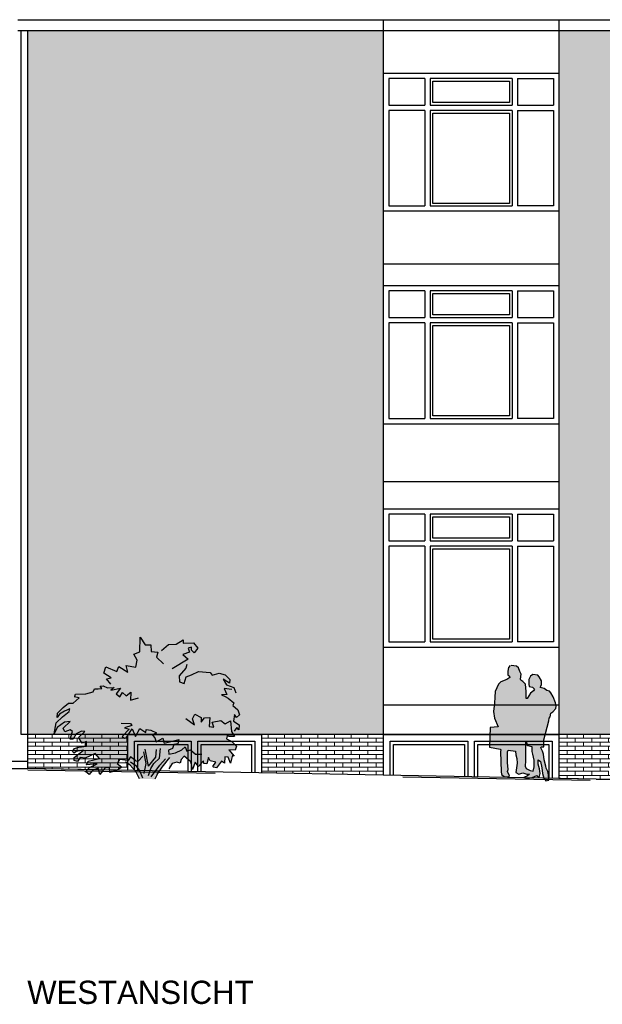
# Model space of a CAD drawing. Extents: x 2 to 315, y 0 to 17.
# Tile 61 of 69: x 264.54 to 273.31, y 0.3 to 15.13. Entities that reach past the tile are written whole.
import ezdxf

# ---------------------------------------------------------------- set-up
doc = ezdxf.new("R2010")
doc.units = 0
doc.header["$MEASUREMENT"] = 0
doc.linetypes.add('Strichlinie', pattern=[0.005644, 0.002822, -0.002822])
for name, color, linetype in [('West_Ansicht_3_P_ZE_SYMBOL', 7, 'Continuous'), ('West_Ansicht_3_P_ZE_TEXT', 7, 'Continuous'), ('West_Ansicht_3_R_NT_DACH', 7, 'Continuous'), ('West_Ansicht_3_R_NT_FENSTER', 7, 'Continuous'), ('West_Ansicht_3_R_NT_INNENWAND', 7, 'Continuous'), ('West_Ansicht_3_R_NT_TREPPE', 7, 'Continuous'), ('West_Ansicht_3_R_TR_BODEN', 7, 'Continuous'), ('West_Ansicht_3_R_TR_HIDDEN', 7, 'Continuous'), ('West_Ansicht_3_Schraffuren', 7, 'Continuous')]:
    doc.layers.add(name, color=color, linetype=linetype)
doc.styles.add('ERSTELLTER_STIL_1', font='txt')
doc.linetypes.add('Terrainlinie', pattern='A,0,[1,Bl.Nr. 2.0061.Shx,S=0.000793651,R=0,X=0,Y=-0.043301],-0.1,0', length=0.1)
pattern_1 = [(0, (306.52562, 4.80932), (0, 0.0625), []), (90, (306.52562, 4.80932), (-0.25, 0), [0.0625, -0.0625]), (90, (306.65062, 4.87182), (-0.25, 0), [0.0625, -0.0625])]
pattern_2 = [(0, (306.52562, 4.80932), (0, 0.0375), [0, -0.0375])]

msp = doc.modelspace()

# ---------------------------------------------------------------- hatches: boundary and pattern name
at = {"layer": 'West_Ansicht_3_P_ZE_SYMBOL', "linetype": 'Continuous', "lineweight": 18, "ltscale": 1000}
msp.add_hatch(color=9, dxfattribs=at).paths.add_polyline_path([(265.959, 5.07), (265.91, 5.12), (265.844, 5.2), (265.915, 5.215), (265.804, 5.288), (265.837, 5.382), (265.998, 5.313), (266.029, 5.386), (266.164, 5.299), (266.142, 5.4), (266.287, 5.378), (266.305, 5.484), (266.255, 5.574), (266.345, 5.607), (266.349, 5.829), (266.428, 5.715), (266.51, 5.712), (266.516, 5.614), (266.616, 5.601), (266.671, 5.628), (266.776, 5.716), (266.894, 5.723), (267, 5.788), (266.999, 5.738), (267.153, 5.742), (267.22, 5.662), (267.166, 5.593), (267.126, 5.633), (267.126, 5.68), (267.075, 5.665), (267.093, 5.6), (266.995, 5.567), (267.072, 5.495), (267.053, 5.418), (267.039, 5.36), (266.937, 5.248), (266.941, 5.156), (267.015, 5.132), (267.046, 5.233), (267.126, 5.262), (267.23, 5.31), (267.406, 5.295), (267.436, 5.257), (267.54, 5.285), (267.631, 5.26), (267.7, 5.191), (267.698, 5.137), (267.599, 5.196), (267.652, 5.111), (267.76, 5.068), (267.793, 4.991), (267.73, 5.04), (267.618, 5.055), (267.655, 4.966), (267.575, 4.959), (267.63, 4.936), (267.675, 4.908), (267.761, 4.837), (267.746, 4.797), (267.819, 4.733), (267.845, 4.657), (267.8, 4.62), (267.771, 4.663), (267.756, 4.563), (267.841, 4.507), (267.836, 4.435), (267.807, 4.466), (267.767, 4.413), (267.74, 4.384), (267.772, 4.334), (267.68, 4.334), (267.668, 4.369), (267.652, 4.298), (267.733, 4.258), (267.799, 4.186), (267.782, 4.127), (267.687, 4.129), (267.766, 4.036), (267.743, 4.05), (267.709, 3.931), (267.674, 4.023), (267.624, 4.028), (267.623, 3.932), (267.575, 3.961), (267.5, 3.861), (267.455, 3.868), (267.445, 3.88), (267.489, 3.945), (267.404, 3.964), (267.382, 4.014), (267.355, 3.919), (267.311, 3.926), (267.306, 3.966), (267.228, 3.88), (267.178, 3.945), (267.138, 3.834), (267.115, 3.949), (267.012, 4.034), (266.968, 3.985), (266.953, 3.932), (266.902, 3.945), (266.835, 3.923), (266.783, 3.846), (266.797, 4.016), (266.68, 3.871), (266.605, 3.761), (266.571, 3.689), (266.339, 3.692), (266.288, 3.806), (266.196, 3.904), (266.132, 3.945), (266.105, 3.978), (266.04, 3.984), (266.003, 3.927), (266.073, 3.87), (265.999, 3.822), (265.894, 3.789), (265.891, 3.858), (265.819, 3.857), (265.742, 3.762), (265.72, 3.853), (265.634, 3.818), (265.586, 3.759), (265.528, 3.806), (265.587, 3.864), (265.703, 3.918), (265.545, 3.907), (265.568, 3.962), (265.739, 4.002), (265.673, 4.078), (265.522, 4.007), (265.449, 4.016), (265.408, 3.955), (265.358, 3.971), (265.359, 4.014), (265.499, 4.126), (265.39, 4.104), (265.357, 4.083), (265.335, 4.104), (265.361, 4.151), (265.43, 4.169), (265.542, 4.185), (265.545, 4.257), (265.477, 4.232), (265.422, 4.318), (265.517, 4.405), (265.466, 4.412), (265.388, 4.372), (265.342, 4.293), (265.296, 4.291), (265.332, 4.405), (265.299, 4.434), (265.219, 4.401), (265.194, 4.456), (265.296, 4.558), (265.212, 4.55), (265.103, 4.467), (265.055, 4.371), (265.087, 4.539), (265.181, 4.63), (265.282, 4.708), (265.291, 4.75), (265.212, 4.714), (265.137, 4.67), (265.103, 4.619), (265.106, 4.685), (265.192, 4.77), (265.274, 4.834), (265.343, 4.834), (265.432, 4.915), (265.359, 4.93), (265.367, 4.939), (265.378, 4.968), (265.536, 4.974), (265.643, 5.005), (265.662, 5.052), (265.717, 5.048), (265.775, 5.054), (265.751, 5.091), (265.793, 5.093), (265.858, 5.066)], flags=0)
at = {"layer": 'West_Ansicht_3_P_ZE_SYMBOL', "linetype": 'Continuous', "lineweight": 13, "ltscale": 1000}
h = msp.add_hatch(color=7, dxfattribs=at)
h.paths.add_polyline_path([(271.934, 5.404), (271.921, 5.401), (271.894, 5.37), (271.885, 5.315), (271.886, 5.259), (271.908, 5.239), (271.915, 5.221), (271.87, 5.193), (271.781, 5.157), (271.742, 5.12), (271.696, 5.008), (271.687, 4.927), (271.684, 4.833), (271.671, 4.711), (271.682, 4.609), (271.74, 4.476), (271.617, 4.469), (271.607, 4.173), (271.768, 4.141), (271.779, 4.127), (271.774, 4.105), (271.78, 3.952), (271.785, 3.807), (271.79, 3.761), (271.828, 3.73), (271.897, 3.724), (271.908, 3.738), (271.882, 3.805), (271.889, 3.836), (271.882, 3.942), (271.881, 4.101), (271.888, 4.127), (272.002, 4.11), (272.005, 4.057), (272.022, 3.999), (272.025, 3.928), (272.014, 3.859), (272.006, 3.791), (272.051, 3.766), (272.11, 3.784), (272.173, 3.766), (272.209, 3.763), (272.183, 3.738), (272.124, 3.716), (272.17, 3.704), (272.249, 3.716), (272.322, 3.743), (272.355, 3.713), (272.372, 3.773), (272.36, 3.843), (272.341, 3.915), (272.34, 3.98), (272.378, 3.955), (272.395, 3.86), (272.405, 3.775), (272.427, 3.707), (272.455, 3.663), (272.5, 3.672), (272.499, 3.756), (272.485, 3.806), (272.464, 3.853), (272.458, 3.885), (272.434, 3.98), (272.424, 4.064), (272.406, 4.111), (272.381, 4.159), (272.389, 4.178), (272.427, 4.178), (272.428, 4.281), (272.501, 4.57), (272.505, 4.61), (272.524, 4.627), (272.53, 4.683), (272.562, 4.706), (272.608, 4.755), (272.613, 4.79), (272.601, 4.838), (272.565, 4.929), (272.534, 4.992), (272.512, 5.015), (272.473, 5.025), (272.432, 5.056), (272.37, 5.07), (272.38, 5.091), (272.39, 5.113), (272.394, 5.17), (272.358, 5.23), (272.334, 5.257), (272.261, 5.264), (272.227, 5.241), (272.201, 5.193), (272.203, 5.118), (272.207, 5.084), (272.254, 5.075), (272.288, 5.045), (272.272, 5.02), (272.227, 4.983), (272.175, 4.903), (272.161, 4.905), (272.161, 5.01), (272.158, 5.067), (272.15, 5.121), (272.113, 5.16), (272.079, 5.182), (272.075, 5.194), (272.086, 5.271), (272.066, 5.312), (272.046, 5.367), (272.014, 5.394)], flags=0)
h.paths.add_polyline_path([(272.28, 3.974), (272.282, 3.873), (272.265, 3.81), (272.223, 3.82), (272.163, 3.849), (272.145, 3.886), (272.15, 3.964), (272.152, 4.167), (272.15, 4.239), (272.15, 4.253), (272.171, 4.249), (272.181, 4.192), (272.252, 4.176), (272.253, 4.108), (272.261, 4.065)], flags=0)
at = {"layer": 'West_Ansicht_3_Schraffuren', "linetype": 'Continuous', "lineweight": 18, "ltscale": 1000}
h = msp.add_hatch(dxfattribs=at)
h.set_pattern_fill('Gips_0003', color=9, style=0, pattern_type=2)
h.set_pattern_definition(pattern_2)
h.paths.add_polyline_path([(270.016, 14.963), (264.661, 14.963), (264.661, 4.364), (270.016, 4.364)], flags=0)
h = msp.add_hatch(dxfattribs=at)
h.set_pattern_fill('Gips_0003', color=9, style=0, pattern_type=2)
h.set_pattern_definition(pattern_2)
h.paths.add_polyline_path([(272.651, 14.963), (272.651, 4.364), (273.581, 4.364), (273.581, 4.759), (274.998, 5.549), (274.998, 4.649), (275.251, 4.649), (275.251, 4.739), (275.201, 4.739), (275.201, 4.809), (275.201, 7.209), (274.601, 7.209), (274.601, 7.409), (277.691, 7.409), (277.691, 7.209), (277.641, 7.209), (277.641, 4.809), (277.641, 4.739), (277.591, 4.739), (277.591, 4.439), (277.591, 4.364), (279.546, 4.364), (279.546, 7.809), (279.026, 7.809), (279.026, 14.963)], flags=0)
h = msp.add_hatch(dxfattribs=at)
h.set_pattern_fill('MW_Verband__Läufer__DF_0003', color=9, style=0, pattern_type=2)
h.set_pattern_definition(pattern_1)
h.paths.add_polyline_path([(264.661, 3.849), (266.166, 3.821), (266.166, 4.364), (264.661, 4.364)], flags=0)
h = msp.add_hatch(dxfattribs=at)
h.set_pattern_fill('MW_Verband__Läufer__DF_0003', color=9, style=0, pattern_type=2)
h.set_pattern_definition(pattern_1)
h.paths.add_polyline_path([(268.176, 3.784), (270.016, 3.749), (270.016, 4.364), (268.176, 4.364)], flags=0)
h = msp.add_hatch(dxfattribs=at)
h.set_pattern_fill('MW_Verband__Läufer__DF_0003', color=9, style=0, pattern_type=2)
h.set_pattern_definition(pattern_1)
h.paths.add_polyline_path([(272.651, 3.7), (273.212, 3.689), (273.451, 3.689), (273.451, 3.779), (273.401, 3.779), (273.401, 3.849), (273.751, 3.849), (273.751, 3.939), (273.701, 3.939), (273.701, 4.009), (274.051, 4.009), (274.051, 4.099), (274.001, 4.099), (274.001, 4.169), (274.351, 4.169), (274.351, 4.259), (274.301, 4.259), (274.301, 4.329), (274.651, 4.329), (274.651, 4.364), (272.651, 4.364)], flags=0)

# ---------------------------------------------------------------- linework, layer by layer
at = {"layer": 'West_Ansicht_3_P_ZE_SYMBOL', "linetype": 'Continuous', "ltscale": 1000}
for p, q in [((266.345, 5.607), (266.349, 5.829)), ((266.349, 5.829), (266.428, 5.715)), ((266.894, 5.723), (267, 5.788)), ((267, 5.788), (266.999, 5.738)), ((266.428, 5.715), (266.51, 5.712)), ((266.51, 5.712), (266.516, 5.614)), ((266.671, 5.628), (266.776, 5.716)), ((266.776, 5.716), (266.894, 5.723)), ((266.999, 5.738), (267.153, 5.742)), ((267.126, 5.68), (267.075, 5.665)), ((267.075, 5.665), (267.093, 5.6)), ((267.126, 5.633), (267.126, 5.68)), ((267.153, 5.742), (267.22, 5.662)), ((267.22, 5.662), (267.166, 5.593)), ((266.255, 5.574), (266.345, 5.607)), ((266.305, 5.484), (266.255, 5.574)), ((266.516, 5.614), (266.616, 5.601)), ((266.616, 5.601), (266.599, 5.527)), ((266.599, 5.527), (266.701, 5.429)), ((267.072, 5.495), (266.832, 5.353)), ((267.093, 5.6), (266.995, 5.567)), ((266.995, 5.567), (267.072, 5.495)), ((267.166, 5.593), (267.126, 5.633)), ((265.804, 5.288), (265.837, 5.382)), ((265.837, 5.382), (265.998, 5.313)), ((265.998, 5.313), (266.029, 5.386)), ((266.029, 5.386), (266.164, 5.299)), ((266.164, 5.299), (266.142, 5.4)), ((266.142, 5.4), (266.287, 5.378)), ((266.287, 5.378), (266.305, 5.484)), ((267.039, 5.36), (266.937, 5.248)), ((267.053, 5.418), (267.039, 5.36)), ((271.894, 5.37), (271.885, 5.315)), ((271.921, 5.401), (271.894, 5.37)), ((272.014, 5.394), (271.934, 5.404)), ((272.046, 5.367), (272.014, 5.394)), ((272.066, 5.312), (272.046, 5.367)), ((265.915, 5.215), (265.804, 5.288)), ((265.844, 5.2), (265.915, 5.215)), ((265.91, 5.12), (265.844, 5.2)), ((266.937, 5.248), (266.941, 5.156)), ((267.015, 5.132), (267.046, 5.233)), ((267.046, 5.233), (267.126, 5.262)), ((267.126, 5.262), (267.23, 5.31)), ((267.23, 5.31), (267.406, 5.295)), ((267.406, 5.295), (267.436, 5.257)), ((267.436, 5.257), (267.54, 5.285)), ((267.54, 5.285), (267.631, 5.26)), ((267.698, 5.137), (267.599, 5.196)), ((267.599, 5.196), (267.652, 5.111)), ((267.631, 5.26), (267.7, 5.191)), ((267.7, 5.191), (267.698, 5.137)), ((271.87, 5.193), (271.781, 5.157)), ((271.915, 5.221), (271.87, 5.193)), ((271.885, 5.315), (271.886, 5.259)), ((271.886, 5.259), (271.908, 5.239)), ((271.908, 5.239), (271.915, 5.221)), ((272.086, 5.271), (272.066, 5.312)), ((272.075, 5.194), (272.086, 5.271)), ((272.079, 5.182), (272.075, 5.194)), ((272.227, 5.241), (272.201, 5.193)), ((272.201, 5.193), (272.203, 5.118)), ((272.261, 5.264), (272.227, 5.241)), ((272.334, 5.257), (272.261, 5.264)), ((272.358, 5.23), (272.334, 5.257)), ((272.394, 5.17), (272.358, 5.23)), ((265.643, 5.005), (265.662, 5.052)), ((265.662, 5.052), (265.717, 5.048)), ((265.717, 5.048), (265.775, 5.054)), ((265.751, 5.091), (265.793, 5.093)), ((265.775, 5.054), (265.751, 5.091)), ((265.793, 5.093), (265.858, 5.066)), ((265.858, 5.066), (265.959, 5.07)), ((265.959, 5.07), (265.91, 5.028)), ((265.91, 5.028), (266.055, 5.059)), ((266.055, 5.059), (265.989, 4.975)), ((266.941, 5.156), (267.015, 5.132)), ((267.73, 5.04), (267.618, 5.055)), ((267.618, 5.055), (267.655, 4.966)), ((267.652, 5.111), (267.76, 5.068)), ((267.76, 5.068), (267.793, 4.991)), ((271.742, 5.12), (271.696, 5.008)), ((271.781, 5.157), (271.742, 5.12)), ((272.113, 5.16), (272.079, 5.182)), ((272.15, 5.121), (272.113, 5.16)), ((272.158, 5.067), (272.15, 5.121)), ((272.161, 5.01), (272.158, 5.067)), ((272.203, 5.118), (272.207, 5.084)), ((272.207, 5.084), (272.254, 5.075)), ((272.254, 5.075), (272.288, 5.045)), ((272.288, 5.045), (272.272, 5.02)), ((272.37, 5.07), (272.38, 5.091)), ((272.432, 5.056), (272.37, 5.07)), ((272.38, 5.091), (272.39, 5.113)), ((272.39, 5.113), (272.394, 5.17)), ((272.473, 5.025), (272.432, 5.056)), ((265.343, 4.834), (265.432, 4.915)), ((265.432, 4.915), (265.359, 4.93)), ((265.367, 4.939), (265.378, 4.968)), ((265.378, 4.968), (265.536, 4.974)), ((265.536, 4.974), (265.643, 5.005)), ((265.989, 4.975), (266.044, 4.932)), ((266.044, 4.932), (266.087, 4.994)), ((266.087, 4.994), (266.141, 4.947)), ((266.141, 4.947), (266.211, 5.001)), ((266.211, 5.001), (266.207, 4.881)), ((266.207, 4.881), (266.327, 4.917)), ((267.655, 4.966), (267.575, 4.959)), ((267.575, 4.959), (267.63, 4.936)), ((267.63, 4.936), (267.675, 4.908)), ((267.675, 4.908), (267.761, 4.837)), ((271.687, 4.927), (271.684, 4.833)), ((271.696, 5.008), (271.687, 4.927)), ((272.161, 4.905), (272.161, 5.01)), ((272.175, 4.903), (272.161, 4.905)), ((272.227, 4.983), (272.175, 4.903)), ((272.272, 5.02), (272.227, 4.983)), ((272.512, 5.015), (272.473, 5.025)), ((272.534, 4.992), (272.512, 5.015)), ((272.565, 4.929), (272.534, 4.992)), ((272.601, 4.838), (272.565, 4.929)), ((265.106, 4.685), (265.192, 4.77)), ((265.192, 4.77), (265.274, 4.834)), ((265.291, 4.75), (265.212, 4.714)), ((265.274, 4.834), (265.343, 4.834)), ((265.282, 4.708), (265.291, 4.75)), ((267.761, 4.837), (267.746, 4.797)), ((267.746, 4.797), (267.819, 4.733)), ((271.684, 4.833), (271.671, 4.711)), ((272.562, 4.706), (272.608, 4.755)), ((272.613, 4.79), (272.601, 4.838)), ((272.608, 4.755), (272.613, 4.79)), ((265.087, 4.539), (265.181, 4.63)), ((265.103, 4.619), (265.106, 4.685)), ((265.137, 4.67), (265.103, 4.619)), ((265.212, 4.714), (265.137, 4.67)), ((265.181, 4.63), (265.282, 4.708)), ((267.041, 4.601), (267.17, 4.51)), ((267.137, 4.598), (267.175, 4.669)), ((267.17, 4.51), (267.137, 4.598)), ((267.175, 4.669), (267.267, 4.619)), ((267.267, 4.619), (267.27, 4.546)), ((267.27, 4.546), (267.318, 4.615)), ((267.318, 4.615), (267.402, 4.618)), ((267.402, 4.618), (267.389, 4.485)), ((267.771, 4.663), (267.756, 4.563)), ((267.8, 4.62), (267.771, 4.663)), ((267.845, 4.657), (267.8, 4.62)), ((267.819, 4.733), (267.845, 4.657)), ((271.671, 4.711), (271.682, 4.609)), ((271.682, 4.609), (271.74, 4.476)), ((272.501, 4.57), (272.505, 4.61)), ((272.505, 4.61), (272.524, 4.627)), ((272.524, 4.627), (272.53, 4.683)), ((272.53, 4.683), (272.562, 4.706)), ((265.055, 4.371), (265.087, 4.539)), ((265.103, 4.467), (265.055, 4.371)), ((265.212, 4.55), (265.103, 4.467)), ((265.194, 4.456), (265.296, 4.558)), ((265.219, 4.401), (265.194, 4.456)), ((265.296, 4.558), (265.212, 4.55)), ((266.065, 4.532), (266.204, 4.529)), ((266.228, 4.5), (266.114, 4.463)), ((266.114, 4.463), (266.185, 4.441)), ((266.204, 4.529), (266.228, 4.5)), ((266.28, 4.332), (266.345, 4.452)), ((266.345, 4.452), (266.435, 4.391)), ((267.389, 4.485), (267.462, 4.471)), ((267.433, 4.549), (267.563, 4.575)), ((267.462, 4.471), (267.433, 4.549)), ((267.563, 4.575), (267.63, 4.522)), ((267.63, 4.522), (267.709, 4.567)), ((267.709, 4.567), (267.725, 4.408)), ((267.756, 4.563), (267.841, 4.507)), ((267.807, 4.466), (267.767, 4.413)), ((267.836, 4.435), (267.807, 4.466)), ((267.841, 4.507), (267.836, 4.435)), ((271.617, 4.469), (271.607, 4.173)), ((271.74, 4.476), (271.617, 4.469)), ((272.428, 4.281), (272.501, 4.57)), ((265.299, 4.434), (265.219, 4.401)), ((265.296, 4.291), (265.332, 4.405)), ((265.332, 4.405), (265.299, 4.434)), ((265.388, 4.372), (265.342, 4.293)), ((265.466, 4.412), (265.388, 4.372)), ((265.422, 4.318), (265.517, 4.405)), ((265.477, 4.232), (265.422, 4.318)), ((265.517, 4.405), (265.466, 4.412)), ((266.185, 4.441), (266.08, 4.334)), ((266.08, 4.334), (266.113, 4.307)), ((266.113, 4.307), (266.142, 4.311)), ((266.142, 4.311), (266.233, 4.449)), ((266.233, 4.449), (266.28, 4.332)), ((266.435, 4.391), (266.441, 4.436)), ((266.441, 4.436), (266.51, 4.426)), ((266.51, 4.426), (266.596, 4.387)), ((266.596, 4.387), (266.538, 4.351)), ((266.538, 4.351), (266.573, 4.31)), ((266.573, 4.31), (266.592, 4.25)), ((266.592, 4.25), (266.694, 4.307)), ((266.694, 4.307), (266.712, 4.231)), ((267.668, 4.369), (267.652, 4.298)), ((267.68, 4.334), (267.668, 4.369)), ((267.772, 4.334), (267.68, 4.334)), ((267.725, 4.408), (267.772, 4.334)), ((265.342, 4.293), (265.296, 4.291)), ((265.361, 4.151), (265.43, 4.169)), ((265.43, 4.169), (265.542, 4.185)), ((265.545, 4.257), (265.477, 4.232)), ((265.542, 4.185), (265.545, 4.257)), ((266.712, 4.231), (266.934, 4.285)), ((266.857, 4.213), (266.839, 4.151)), ((266.919, 4.223), (266.857, 4.213)), ((266.934, 4.285), (266.919, 4.223)), ((266.977, 4.133), (267.03, 4.175)), ((267.03, 4.175), (267.056, 4.109)), ((267.652, 4.298), (267.733, 4.258)), ((267.733, 4.258), (267.799, 4.186)), ((267.799, 4.186), (267.782, 4.127)), ((271.607, 4.173), (271.768, 4.141)), ((272.15, 4.253), (272.15, 4.239)), ((272.171, 4.249), (272.15, 4.253)), ((272.15, 4.239), (272.152, 4.167)), ((272.152, 4.167), (272.15, 3.964)), ((272.181, 4.192), (272.171, 4.249)), ((272.252, 4.176), (272.181, 4.192)), ((272.253, 4.108), (272.252, 4.176)), ((272.381, 4.159), (272.389, 4.178)), ((272.406, 4.111), (272.381, 4.159)), ((272.389, 4.178), (272.427, 4.178)), ((272.427, 4.178), (272.428, 4.281)), ((265.335, 4.104), (265.361, 4.151)), ((265.357, 4.083), (265.335, 4.104)), ((265.39, 4.104), (265.357, 4.083)), ((265.358, 3.971), (265.359, 4.014)), ((265.359, 4.014), (265.499, 4.126)), ((265.499, 4.126), (265.39, 4.104)), ((265.449, 4.016), (265.408, 3.955)), ((265.522, 4.007), (265.449, 4.016)), ((265.673, 4.078), (265.522, 4.007)), ((265.739, 4.002), (265.673, 4.078)), ((266.207, 4.024), (266.171, 3.973)), ((266.285, 3.967), (266.207, 4.024)), ((266.32, 3.962), (266.389, 4.036)), ((266.401, 4.1), (266.435, 3.927)), ((266.475, 3.885), (266.429, 4.139)), ((266.475, 3.885), (266.585, 4.022)), ((266.559, 3.924), (266.641, 4.008)), ((266.585, 4.022), (266.596, 4.135)), ((266.641, 4.008), (266.655, 4.15)), ((266.68, 3.871), (266.797, 4.016)), ((266.839, 4.151), (266.778, 4.127)), ((266.778, 4.127), (266.785, 4.067)), ((266.785, 4.067), (266.882, 4.085)), ((266.882, 4.085), (266.977, 4.133)), ((267.012, 4.034), (266.968, 3.985)), ((267.115, 3.949), (267.012, 4.034)), ((267.056, 4.109), (267.111, 4.133)), ((267.111, 4.133), (267.184, 4.064)), ((267.184, 4.064), (267.279, 4.064)), ((267.382, 4.014), (267.355, 3.919)), ((267.404, 3.964), (267.382, 4.014)), ((267.624, 4.028), (267.623, 3.932)), ((267.674, 4.023), (267.624, 4.028)), ((267.709, 3.931), (267.674, 4.023)), ((267.782, 4.127), (267.687, 4.129)), ((267.687, 4.129), (267.766, 4.036)), ((267.743, 4.05), (267.709, 3.931)), ((267.766, 4.036), (267.743, 4.05)), ((271.768, 4.141), (271.779, 4.127)), ((271.779, 4.127), (271.774, 4.105)), ((271.774, 4.105), (271.78, 3.952)), ((271.881, 4.101), (271.888, 4.127)), ((271.882, 3.942), (271.881, 4.101)), ((271.888, 4.127), (272.002, 4.11)), ((272.002, 4.11), (272.005, 4.057)), ((272.005, 4.057), (272.022, 3.999)), ((272.261, 4.065), (272.253, 4.108)), ((272.28, 3.974), (272.261, 4.065)), ((272.424, 4.064), (272.406, 4.111)), ((272.434, 3.98), (272.424, 4.064)), ((265.408, 3.955), (265.358, 3.971)), ((265.528, 3.806), (265.587, 3.864)), ((265.545, 3.907), (265.568, 3.962)), ((265.703, 3.918), (265.545, 3.907)), ((265.568, 3.962), (265.739, 4.002)), ((265.587, 3.864), (265.703, 3.918)), ((265.819, 3.857), (265.742, 3.762)), ((265.891, 3.858), (265.819, 3.857)), ((265.894, 3.789), (265.891, 3.858)), ((266.073, 3.87), (265.999, 3.822)), ((266.04, 3.984), (266.003, 3.927)), ((266.003, 3.927), (266.073, 3.87)), ((266.171, 3.973), (266.04, 3.984)), ((266.196, 3.904), (266.132, 3.945)), ((266.288, 3.806), (266.196, 3.904)), ((266.303, 3.879), (266.207, 3.945)), ((266.285, 3.967), (266.32, 3.962)), ((266.347, 3.813), (266.303, 3.879)), ((266.435, 3.927), (266.406, 3.777)), ((266.51, 3.849), (266.559, 3.924)), ((266.518, 3.725), (266.647, 3.9)), ((266.605, 3.761), (266.68, 3.871)), ((266.647, 3.9), (266.731, 3.998)), ((266.835, 3.923), (266.783, 3.846)), ((266.902, 3.945), (266.835, 3.923)), ((266.953, 3.932), (266.902, 3.945)), ((266.968, 3.985), (266.953, 3.932)), ((267.138, 3.834), (267.115, 3.949)), ((267.178, 3.945), (267.138, 3.834)), ((267.228, 3.88), (267.178, 3.945)), ((267.306, 3.966), (267.228, 3.88)), ((267.311, 3.926), (267.306, 3.966)), ((267.355, 3.919), (267.311, 3.926)), ((267.489, 3.945), (267.404, 3.964)), ((267.445, 3.88), (267.489, 3.945)), ((267.455, 3.868), (267.445, 3.88)), ((267.5, 3.861), (267.455, 3.868)), ((267.575, 3.961), (267.5, 3.861)), ((267.623, 3.932), (267.575, 3.961)), ((271.78, 3.952), (271.785, 3.807)), ((271.889, 3.836), (271.882, 3.942)), ((272.014, 3.859), (272.006, 3.791)), ((272.025, 3.928), (272.014, 3.859)), ((272.022, 3.999), (272.025, 3.928)), ((272.15, 3.964), (272.145, 3.886)), ((272.145, 3.886), (272.163, 3.849)), ((272.265, 3.81), (272.282, 3.873)), ((272.282, 3.873), (272.28, 3.974)), ((272.341, 3.915), (272.34, 3.98)), ((272.34, 3.98), (272.378, 3.955)), ((272.36, 3.843), (272.341, 3.915)), ((272.378, 3.955), (272.395, 3.86)), ((272.395, 3.86), (272.405, 3.775)), ((272.458, 3.885), (272.434, 3.98)), ((272.464, 3.853), (272.458, 3.885)), ((265.586, 3.759), (265.528, 3.806)), ((265.634, 3.818), (265.586, 3.759)), ((265.72, 3.853), (265.634, 3.818)), ((265.742, 3.762), (265.72, 3.853)), ((265.999, 3.822), (265.894, 3.789)), ((266.339, 3.692), (266.288, 3.806)), ((266.393, 3.706), (266.347, 3.813)), ((266.479, 3.744), (266.51, 3.849)), ((266.605, 3.761), (266.571, 3.689)), ((271.785, 3.807), (271.79, 3.761)), ((271.79, 3.761), (271.828, 3.73)), ((271.828, 3.73), (271.897, 3.724)), ((271.882, 3.805), (271.889, 3.836)), ((271.908, 3.738), (271.882, 3.805)), ((271.897, 3.724), (271.908, 3.738)), ((272.006, 3.791), (272.051, 3.766)), ((272.051, 3.766), (272.11, 3.784)), ((272.11, 3.784), (272.173, 3.766)), ((272.183, 3.738), (272.124, 3.716)), ((272.124, 3.716), (272.17, 3.704)), ((272.163, 3.849), (272.223, 3.82)), ((272.17, 3.704), (272.249, 3.716)), ((272.173, 3.766), (272.209, 3.763)), ((272.209, 3.763), (272.183, 3.738)), ((272.223, 3.82), (272.265, 3.81)), ((272.249, 3.716), (272.322, 3.743)), ((272.322, 3.743), (272.355, 3.713)), ((272.355, 3.713), (272.372, 3.773)), ((272.372, 3.773), (272.36, 3.843)), ((272.405, 3.775), (272.427, 3.707)), ((272.485, 3.806), (272.464, 3.853)), ((272.499, 3.756), (272.485, 3.806)), ((272.5, 3.672), (272.499, 3.756)), ((272.427, 3.707), (272.455, 3.663)), ((272.455, 3.663), (272.5, 3.672))]:
    msp.add_line(p, q, dxfattribs=at)
at = {"layer": 'West_Ansicht_3_R_NT_DACH', "linetype": 'Continuous', "ltscale": 1000}
for p, q in [((264.509, 15.129), (279.177, 15.129)), ((279.177, 14.963), (264.509, 14.963))]:
    msp.add_line(p, q, dxfattribs=at)
at = {"layer": 'West_Ansicht_3_R_NT_FENSTER', "linetype": 'Continuous', "ltscale": 1000}
for p, q in [((270.016, 3.749), (270.016, 15.129)), ((272.651, 15.129), (272.651, 3.7)), ((270.016, 14.323), (272.651, 14.323)), ((270.036, 14.323), (272.651, 14.323)), ((270.634, 14.243), (270.096, 14.243)), ((270.096, 14.243), (270.096, 13.843)), ((270.634, 14.243), (270.634, 13.843)), ((271.952, 14.243), (270.714, 14.243)), ((270.714, 14.243), (270.714, 13.843)), ((271.952, 14.243), (271.952, 13.843)), ((272.032, 14.243), (272.571, 14.243)), ((272.032, 14.243), (272.032, 13.843)), ((272.571, 14.243), (272.571, 13.843)), ((270.754, 13.883), (270.754, 14.203)), ((270.754, 14.203), (271.912, 14.203)), ((271.912, 14.203), (271.912, 13.883)), ((270.096, 13.843), (270.634, 13.843)), ((270.714, 13.843), (271.952, 13.843)), ((271.912, 13.883), (270.754, 13.883)), ((272.032, 13.843), (272.571, 13.843)), ((270.096, 13.763), (270.096, 12.323)), ((270.634, 13.763), (270.096, 13.763)), ((270.634, 13.763), (270.634, 12.323)), ((270.714, 13.763), (270.714, 12.323)), ((271.952, 13.763), (270.714, 13.763)), ((270.754, 13.723), (271.912, 13.723)), ((270.754, 12.363), (270.754, 13.723)), ((271.912, 13.723), (271.912, 12.363)), ((271.952, 13.763), (271.952, 12.323)), ((272.032, 13.763), (272.032, 12.323)), ((272.032, 13.763), (272.571, 13.763)), ((272.571, 13.763), (272.571, 12.323)), ((270.096, 12.323), (270.634, 12.323)), ((270.714, 12.323), (271.952, 12.323)), ((271.912, 12.363), (270.754, 12.363)), ((272.571, 12.323), (272.032, 12.323)), ((272.651, 12.243), (270.016, 12.243)), ((270.016, 11.453), (272.651, 11.453)), ((270.016, 11.123), (272.651, 11.123)), ((270.016, 11.123), (272.651, 11.123)), ((270.634, 11.043), (270.096, 11.043)), ((270.096, 11.043), (270.096, 10.643)), ((270.634, 11.043), (270.634, 10.643)), ((271.952, 11.043), (270.714, 11.043)), ((270.714, 11.043), (270.714, 10.643)), ((270.754, 10.683), (270.754, 11.003)), ((270.754, 11.003), (271.912, 11.003)), ((271.912, 11.003), (271.912, 10.683)), ((271.952, 11.043), (271.952, 10.643)), ((272.032, 11.043), (272.571, 11.043)), ((272.032, 11.043), (272.032, 10.643)), ((272.571, 11.043), (272.571, 10.643)), ((271.912, 10.683), (270.754, 10.683)), ((270.096, 10.643), (270.634, 10.643)), ((270.096, 10.563), (270.096, 9.123)), ((270.634, 10.563), (270.096, 10.563)), ((270.634, 10.563), (270.634, 9.123)), ((270.714, 10.643), (271.952, 10.643)), ((270.714, 10.563), (270.714, 9.123)), ((271.952, 10.563), (270.714, 10.563)), ((271.952, 10.563), (271.952, 9.123)), ((272.032, 10.643), (272.571, 10.643)), ((272.032, 10.563), (272.032, 9.123)), ((272.032, 10.563), (272.571, 10.563)), ((272.571, 10.563), (272.571, 9.123)), ((270.754, 10.523), (271.912, 10.523)), ((270.754, 9.163), (270.754, 10.523)), ((271.912, 10.523), (271.912, 9.163)), ((270.096, 9.123), (270.634, 9.123)), ((270.714, 9.123), (271.952, 9.123)), ((271.912, 9.163), (270.754, 9.163)), ((272.571, 9.123), (272.032, 9.123)), ((270.016, 9.043), (272.651, 9.043)), ((270.016, 7.759), (272.651, 7.759)), ((270.016, 7.759), (272.651, 7.759)), ((270.634, 7.679), (270.096, 7.679)), ((270.096, 7.679), (270.096, 7.279)), ((270.634, 7.679), (270.634, 7.279)), ((270.714, 7.679), (270.714, 7.279)), ((271.952, 7.679), (270.714, 7.679)), ((270.754, 7.319), (270.754, 7.639)), ((270.754, 7.639), (271.912, 7.639)), ((271.912, 7.639), (271.912, 7.319)), ((271.952, 7.679), (271.952, 7.279)), ((272.032, 7.679), (272.032, 7.279)), ((272.032, 7.679), (272.571, 7.679)), ((272.571, 7.679), (272.571, 7.279)), ((270.096, 7.279), (270.634, 7.279)), ((270.714, 7.279), (271.952, 7.279)), ((271.912, 7.319), (270.754, 7.319)), ((272.032, 7.279), (272.571, 7.279)), ((270.634, 7.199), (270.096, 7.199)), ((270.096, 7.199), (270.096, 5.759)), ((270.634, 7.199), (270.634, 5.759)), ((270.714, 7.199), (270.714, 5.759)), ((271.952, 7.199), (270.714, 7.199)), ((270.754, 5.799), (270.754, 7.159)), ((270.754, 7.159), (271.912, 7.159)), ((271.912, 7.159), (271.912, 5.799)), ((271.952, 7.199), (271.952, 5.759)), ((272.032, 7.199), (272.571, 7.199)), ((272.032, 7.199), (272.032, 5.759)), ((272.571, 7.199), (272.571, 5.759)), ((271.912, 5.799), (270.754, 5.799)), ((270.016, 5.679), (272.651, 5.679)), ((270.096, 5.759), (270.634, 5.759)), ((270.714, 5.759), (271.952, 5.759)), ((272.571, 5.759), (272.032, 5.759)), ((266.166, 4.364), (268.176, 4.364)), ((266.166, 3.821), (266.166, 4.364)), ((268.176, 4.364), (268.176, 3.784)), ((270.016, 4.364), (272.651, 4.364)), ((270.016, 3.749), (270.016, 4.364)), ((272.651, 4.364), (272.651, 3.7)), ((266.266, 4.264), (267.121, 4.264)), ((266.266, 3.819), (266.266, 4.264)), ((266.316, 4.214), (267.071, 4.214)), ((266.316, 3.818), (266.316, 4.214)), ((267.071, 4.214), (267.071, 3.804)), ((267.121, 4.264), (267.121, 3.803)), ((267.221, 4.264), (268.076, 4.264)), ((267.221, 3.801), (267.221, 4.264)), ((267.271, 4.214), (268.026, 4.214)), ((267.271, 3.8), (267.271, 4.214)), ((268.026, 4.214), (268.026, 3.786)), ((268.076, 4.264), (268.076, 3.785)), ((270.116, 4.264), (271.283, 4.264)), ((270.116, 3.747), (270.116, 4.264)), ((270.166, 4.214), (271.233, 4.214)), ((270.166, 3.746), (270.166, 4.214)), ((271.233, 4.214), (271.233, 3.726)), ((271.283, 4.264), (271.283, 3.725)), ((271.383, 4.264), (272.551, 4.264)), ((271.383, 3.724), (271.383, 4.264)), ((271.433, 4.214), (272.501, 4.214)), ((271.433, 3.723), (271.433, 4.214)), ((272.501, 4.214), (272.501, 3.703)), ((272.551, 4.264), (272.551, 3.702))]:
    msp.add_line(p, q, dxfattribs=at)
at = {"layer": 'West_Ansicht_3_R_NT_INNENWAND', "linetype": 'Continuous', "ltscale": 1000}
for p, q in [((270.016, 8.173), (272.651, 8.173)), ((270.016, 4.809), (272.651, 4.809))]:
    msp.add_line(p, q, dxfattribs=at)
at = {"layer": 'West_Ansicht_3_R_NT_TREPPE', "linetype": 'Continuous', "ltscale": 1000}
msp.add_line((273.212, 3.689), (276.036, 3.689), dxfattribs=at)
at = {"layer": 'West_Ansicht_3_R_TR_BODEN', "linetype": 'Continuous', "ltscale": 1000}
for p in [(243.41, 3.849), (273.212, 3.689)]:
    msp.add_line(p, (264.661, 3.849), dxfattribs=at)
at = {"layer": 'West_Ansicht_3_R_TR_BODEN', "linetype": 'Strichlinie', "ltscale": 1000}
for p, q in [((243.41, 3.829), (264.661, 3.829)), ((264.661, 3.829), (273.451, 3.669))]:
    msp.add_line(p, q, dxfattribs=at)
at = {"layer": 'West_Ansicht_3_R_TR_HIDDEN', "linetype": 'Continuous', "ltscale": 1000}
for p, q in [((264.561, 4.364), (264.561, 14.963)), ((274.651, 4.364), (264.561, 4.364)), ((264.661, 3.849), (264.661, 4.364)), ((263.961, 3.959), (264.661, 3.959))]:
    msp.add_line(p, q, dxfattribs=at)
at = {"layer": 'West_Ansicht_3_R_TR_HIDDEN', "linetype": 'Terrainlinie', "ltscale": 1000}
msp.add_line((264.661, 4.364), (264.661, 14.963), dxfattribs=at)
at = {"layer": 'West_Ansicht_3_Schraffuren', "color": 255, "linetype": 'Continuous', "lineweight": 18, "ltscale": 1000}
for p, q in [((270.016, 14.963), (264.661, 14.963)), ((264.661, 14.963), (264.661, 4.364)), ((270.016, 4.364), (270.016, 14.963)), ((272.651, 14.963), (272.651, 4.364)), ((279.026, 14.963), (272.651, 14.963)), ((266.166, 4.364), (264.661, 4.364)), ((264.661, 4.364), (264.661, 3.849)), ((264.661, 4.364), (270.016, 4.364)), ((266.166, 3.821), (266.166, 4.364)), ((270.016, 4.364), (268.176, 4.364)), ((268.176, 4.364), (268.176, 3.784)), ((270.016, 3.749), (270.016, 4.364)), ((272.651, 4.364), (273.581, 4.364)), ((274.651, 4.364), (272.651, 4.364)), ((272.651, 4.364), (272.651, 3.7)), ((264.661, 3.849), (266.166, 3.821)), ((268.176, 3.784), (270.016, 3.749)), ((272.651, 3.7), (273.212, 3.689)), ((273.212, 3.689), (273.451, 3.689))]:
    msp.add_line(p, q, dxfattribs=at)

# ---------------------------------------------------------------- texts
at = {"layer": 'West_Ansicht_3_P_ZE_TEXT', "linetype": 'Continuous', "insert": (264.652, 0.654), "char_height": 0.35, "attachment_point": 1, "style": 'ERSTELLTER_STIL_1'}
msp.add_mtext('{WESTANSICHT }', dxfattribs=at)

doc.saveas('drawing.dxf')
